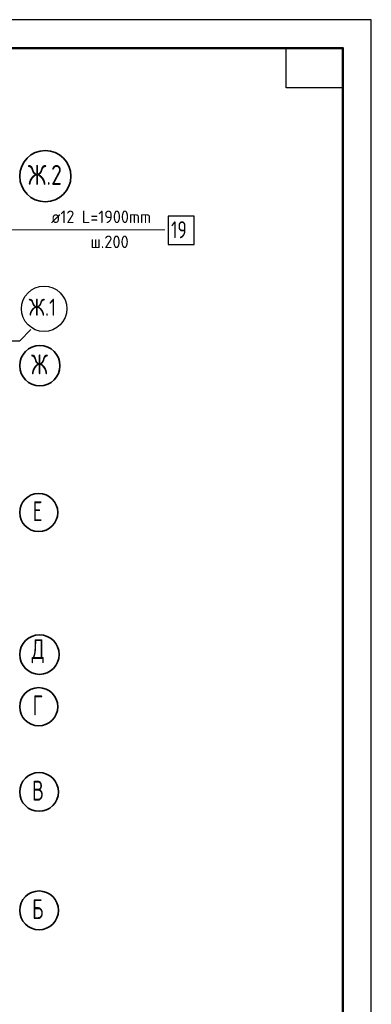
# Model space of a CAD drawing. Header units: millimetres. Extents: x 0 to 21000, y 0 to 14850.
# Tile 17 of 17: x 17906 to 21000, y 6188 to 14850. Entities that reach past the tile are written whole.
import ezdxf

# ---------------------------------------------------------------- set-up
doc = ezdxf.new("R2010")
doc.units = ezdxf.units.MM
doc.linetypes.add('______5', pattern=[550, 400, -50, 50, -50])
for name, color, linetype, lineweight in [('Standard', 7, 'Continuous', 25), ('Выпуски арматуры Г-обр.', 7, 'Continuous', 25), ('Примечания', 7, 'Continuous', 13), ('Размерная линия_ общее', 7, 'Continuous', 13)]:
    doc.layers.add(name, color=color, linetype=linetype, lineweight=lineweight)
doc.layers.add('Оси', color=7, linetype='______5', lineweight=13, true_color=0x656565)
doc.styles.add('ISOCPEUR', font='txt')

msp = doc.modelspace()

# ---------------------------------------------------------------- linework, layer by layer
at = {"layer": 'Standard', "color": 7, "linetype": 'Continuous', "lineweight": 35, "transparency": 33554687}
for p, q in [((20750, 13800), (20750, 10250)), ((20750, 13600), (20750, 10050))]:
    msp.add_line(p, q, dxfattribs=at)
at = {"layer": 'Standard', "color": 7, "linetype": 'Continuous', "lineweight": 50, "transparency": 33554687}
msp.add_line((20750, 13550), (20750, 11600), dxfattribs=at)
at = {"layer": 'Standard', "color": 7, "linetype": 'Continuous', "lineweight": 25, "transparency": 33554687}
for points in [[(0, 0), (21000, 0), (21000, 14850), (0, 14850), (0, 0)], [(20750, 14600), (20750, 14250), (20250, 14250), (20250, 14600), (20750, 14600)]]:
    msp.add_lwpolyline(points, close=True, dxfattribs=at)
at = {"layer": 'Standard', "color": 7, "linetype": 'Continuous', "lineweight": 50, "transparency": 33554687}
msp.add_lwpolyline([(1000, 14600), (20750, 14600), (20750, 250), (1000, 250), (1000, 14600)], close=True, dxfattribs=at)
at = {"layer": 'Выпуски арматуры Г-обр.', "color": 7, "linetype": 'Continuous', "lineweight": 25, "transparency": 33554687}
msp.add_lwpolyline([(19212.3, 12872.2), (19442.3, 12872.2), (19442.3, 13122.2), (19212.3, 13122.2), (19212.3, 12872.2)], dxfattribs=at)
at = {"layer": 'Оси', "color": 7, "linetype": 'Continuous', "lineweight": 25, "transparency": 33554687}
msp.add_lwpolyline([(17072.4, 12026), (17905.7, 12026), (18003.6, 12123.9)], dxfattribs=at)
at = {"layer": 'Оси', "color": 7, "linetype": 'Continuous', "lineweight": 35, "transparency": 33554687}
for centre, radius in [((18130.9, 13473), 225.2), ((18083, 11806.3), 177.3), ((18073.4, 10514.6), 167.7), ((18079.5, 9264.6), 173.8), ((18073.4, 8806.3), 167.7), ((18076.3, 8056.3), 170.6), ((18076.3, 7014.6), 170.6)]:
    msp.add_circle(centre, radius, dxfattribs=at)
at = {"layer": 'Оси', "color": 7, "linetype": 'Continuous', "lineweight": 25, "transparency": 33554687}
msp.add_circle((18120.4, 12307.1), 200, dxfattribs=at)
at = {"layer": 'Примечания', "color": 7, "linetype": 'Continuous', "lineweight": 13, "transparency": 33554687}
for p, q in [((19182.4, 13002.2), (17164.3, 13002.2)), ((17507.4, 13002.2), (19182.4, 13002.2))]:
    msp.add_line(p, q, dxfattribs=at)

# ---------------------------------------------------------------- texts
at = {"layer": 'Выпуски арматуры Г-обр.', "color": 7, "linetype": 'Continuous', "lineweight": 13, "transparency": 33554687, "attachment_point": 7, "style": 'ISOCPEUR'}
for s, insert, char_height, width in [('\\W0.94;ø12 L=1900mm ', (18182, 13060.8), 110, 1052.188), ('\\W0.75;19', (19237.3, 12927.2), 150, 236.144)]:
    msp.add_mtext(s, dxfattribs=dict(at, insert=insert, char_height=char_height, width=width))
at = {"layer": 'Оси', "color": 7, "linetype": 'Continuous', "lineweight": 35, "transparency": 33554687, "char_height": 175, "attachment_point": 7, "style": 'ISOCPEUR'}
for s, insert, width in [('\\W0.80;Ж.2', (17977.8, 13396.8), 375.676), ('\\W0.73;Ж', (18006.5, 11730.2), 216.923), ('\\W0.68;Е', (18019.8, 10438.5), 166.607), ('\\W0.72;Д', (18010.6, 9188.5), 200.413), ('\\W0.68;Г', (18019.8, 8730.2), 166.607), ('\\W0.70;В', (18015.1, 7980.2), 183.669), ('\\W0.70;Б', (18015.1, 6938.5), 183.669)]:
    msp.add_mtext(s, dxfattribs=dict(at, insert=insert, width=width))
at = {"layer": 'Оси', "color": 7, "linetype": 'Continuous', "lineweight": 25, "transparency": 33554687, "insert": (17985.4, 12245.4), "char_height": 150, "width": 331.294, "attachment_point": 7, "style": 'ISOCPEUR'}
msp.add_mtext('\\W0.82;Ж.1', dxfattribs=at)
at = {"layer": 'Размерная линия_ общее', "color": 7, "linetype": 'Continuous', "lineweight": 13, "transparency": 33554687, "insert": (18529.2, 12840.8), "char_height": 110, "width": 481.068, "attachment_point": 7, "style": 'ISOCPEUR'}
msp.add_mtext('\\W0.95;ш.200 ', dxfattribs=at)

doc.saveas('drawing.dxf')
